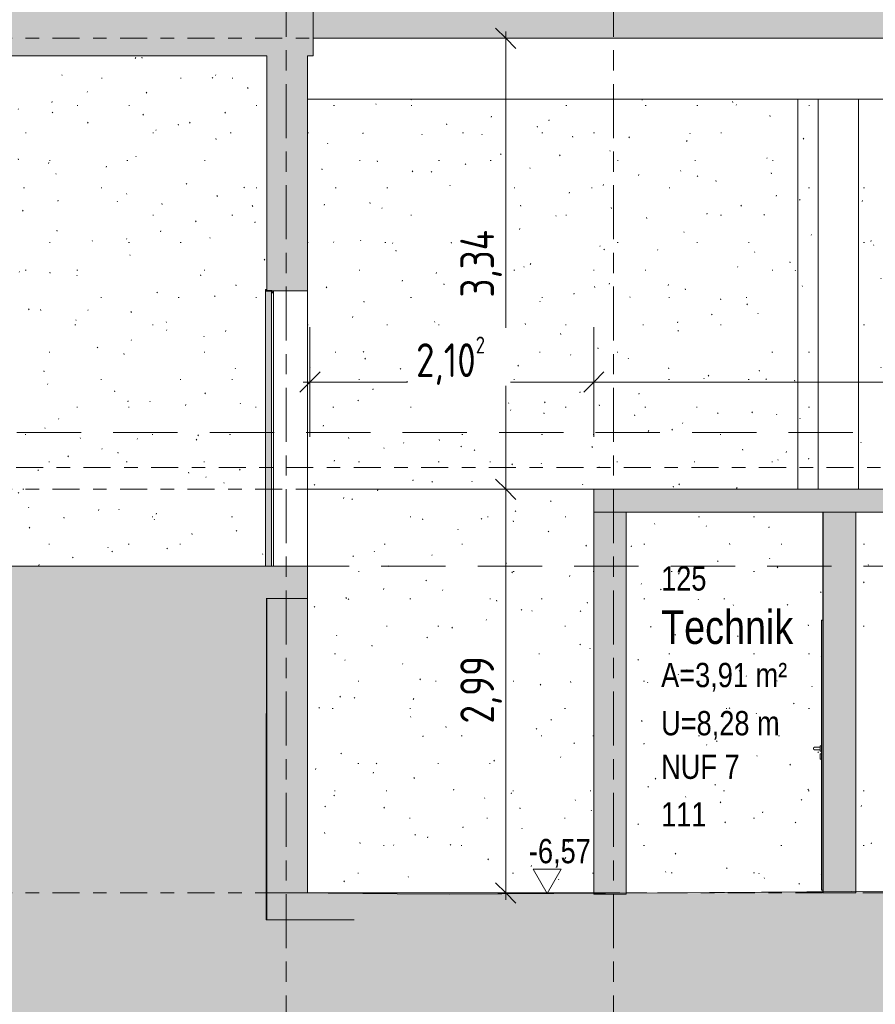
# Model space of a CAD drawing. Header units: metres. Extents: x -34 to 182, y -15 to 869.
# Tile 6 of 46: x -15.85 to -9.52, y -10.19 to -2.9. Entities that reach past the tile are written whole.
import ezdxf

# ---------------------------------------------------------------- set-up
doc = ezdxf.new("R2010")
doc.units = ezdxf.units.M
for name, pattern in [('_Ebene_', [0.4, 0.2, -0.1, 0, -0.1]), ('_Rasterlinie_', [0.75, 0.4, -0.1, 0.15, -0.1]), ('Abgebrochen', [0.714375, 0.47625, -0.238125])]:
    doc.linetypes.add(name, pattern=pattern)
for name, color, linetype, lineweight in [('A_Bem', 7, 'Continuous', 5), ('A_Bem-100', 7, 'Continuous', 5), ('A_Detailelemente', 7, 'Continuous', 9), ('A_Ebenen', 130, 'Continuous', 5), ('A_Geschossdecken', 7, 'Continuous', 5), ('A_Geschossdecken_Schraffur', 7, 'Continuous', 5), ('A_Hoehenkoten', 124, 'Continuous', 5), ('A_Linien_Raumtrennung', 7, 'Continuous', 5), ('A_Raster', 128, 'Continuous', 5), ('A_Raum-Txt', 16, 'Continuous', 5), ('A_Skelettbau_Tragwerk Stahlbeton', 142, 'Continuous', 5), ('A_Tragwerksstützen', 7, 'Continuous', 5), ('A_Tuer', 128, 'Continuous', 5), ('A_Türen_Element', 128, 'Continuous', 5), ('A_Türen_Rahmen', 128, 'Continuous', 5), ('A_Wand', 244, 'Continuous', 5), ('A_Wand_Schraff', 1, 'Continuous', 5), ('A_Wände_Oberflächenschraffur', 244, 'Continuous', 5)]:
    doc.layers.add(name, color=color, linetype=linetype, lineweight=lineweight)
doc.styles.add('Arial', font='arial.ttf', dxfattribs={"width": 0.8, "height": 0.18})
doc.styles.add('Arial_B', font='txt', dxfattribs={"width": 0.8, "height": 0.25})
doc.styles.add('ISOCPEUR_1', font='isocpeur.ttf', dxfattribs={"width": 0.8, "height": 0.25})
doc.dimstyles.new('BLB-Standard_2_5_Aussen_maskiert', dxfattribs={"dimscale": 0.3048, "dimtxt": 0.248995, "dimasz": 0.492126, "dimexe": 1.32874, "dimexo": 0.0625, "dimgap": 0.032808, "dimtad": 1, "dimrnd": 0.001, "dimzin": 0, "dimdsep": 46, "dimtxsty": 'ISOCPEUR_1', "dimblk1": 'OBLIQUE', "dimblk2": 'OBLIQUE', "dimsah": 1, "dimcen": 0.09, "dimdle": 0.164042, "dimazin": 0, "dimtfac": 1, "dimtdec": 4, "dimtix": 1, "dimtmove": 0, "dimatfit": 3, "dimfxl": 1.32874, "dimfxlon": 1, "dimtvp": 1, "dimtfill": 1, "dimtolj": 1, "dimtzin": 0, "dimarcsym": 2})
pattern_1 = [(0, (15.384, 18.796), (0.765, 0.203), [0.006, -0.567, 0.006, -0.567, -3.059]), (0, (15.384, 18.796), (0.765, 0.203), [-1.147, 0.006, -1.141, 0.006, -0.567, -1.338]), (0, (15.384, 18.796), (0.765, 0.203), [-2.868, 0.006, -0.376, 0.006, -0.95]), (118.513, (15.671, 18.897), (-0.5480598, 0.6024512), [0.007, -0.594, 0.007, -0.594, -3.204]), (118.513, (15.671, 18.897), (-0.5480598, 0.6024512), [-1.202, 0.007, -1.195, 0.007, -0.594, -1.402]), (118.513, (15.671, 18.897), (-0.5480598, 0.6024512), [-3.004, 0.007, -0.394, 0.007, -0.995]), (241.487, (15.767, 19.304), (-0.21666794, -0.80524034), [0.007, -0.594, 0.007, -0.594, -3.204]), (241.487, (15.767, 19.304), (-0.21666794, -0.80524034), [-1.202, 0.007, -1.195, 0.007, -0.594, -1.402]), (241.487, (15.767, 19.304), (-0.21666794, -0.80524034), [-3.004, 0.007, -0.394, 0.007, -0.995])]
pattern_2 = [(0, (-14.021, 18.796), (0.001, 0.203), [0, -0.001, 0, -0.001, -0.003]), (0, (-14.021, 18.796), (0.001, 0.203), [-0.001, 0, -0.001, 0, -0.001, -0.001]), (0, (-14.021, 18.796), (0.001, 0.203), [-0.003, 0, 0, 0, -0.001]), (90.03399999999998, (-14.02, 18.897), (-0.0003572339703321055, 0.6019998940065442), [0.005999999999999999, -0.5219999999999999, 0.005999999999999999, -0.5219999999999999, -2.816]), (90.03399999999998, (-14.02, 18.897), (-0.0003572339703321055, 0.6019998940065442), [-1.056, 0.005999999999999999, -1.05, 0.005999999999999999, -0.5219999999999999, -1.232]), (90.03399999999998, (-14.02, 18.897), (-0.0003572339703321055, 0.6019998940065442), [-2.64, 0.005999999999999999, -0.346, 0.005999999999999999, -0.874]), (269.966, (-14.02, 19.304), (-0.0004782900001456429, -0.805999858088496), [0.005999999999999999, -0.5219999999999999, 0.005999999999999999, -0.5219999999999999, -2.816]), (269.966, (-14.02, 19.304), (-0.0004782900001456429, -0.805999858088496), [-1.056, 0.005999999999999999, -1.05, 0.005999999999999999, -0.5219999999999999, -1.232]), (269.966, (-14.02, 19.304), (-0.0004782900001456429, -0.805999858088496), [-2.64, 0.005999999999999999, -0.346, 0.005999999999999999, -0.874])]
pattern_3 = [(0, (20.687, 18.796), (0.813, 0.203), [0.007, -0.603, 0.007, -0.603, -3.251]), (0, (20.687, 18.796), (0.813, 0.203), [-1.219, 0.007, -1.212, 0.007, -0.603, -1.422]), (0, (20.687, 18.796), (0.813, 0.203), [-3.048, 0.007, -0.4, 0.007, -1.009]), (120, (20.991, 18.897), (-0.5823032, 0.6025787), [0.007, -0.603, 0.007, -0.603, -3.251]), (120, (20.991, 18.897), (-0.5823032, 0.6025787), [-1.219, 0.007, -1.212, 0.007, -0.603, -1.422]), (120, (20.991, 18.897), (-0.5823032, 0.6025787), [-3.048, 0.007, -0.4, 0.007, -1.009]), (240, (21.093, 19.304), (-0.2306968, -0.8055787), [0.007, -0.603, 0.007, -0.603, -3.251]), (240, (21.093, 19.304), (-0.2306968, -0.8055787), [-1.219, 0.007, -1.212, 0.007, -0.603, -1.422]), (240, (21.093, 19.304), (-0.2306968, -0.8055787), [-3.048, 0.007, -0.4, 0.007, -1.009])]

# ---------------------------------------------------------------- blocks, each defined once
blk = doc.blocks.new('TU DF 1 - Stahl-Eckzarge flächenbündig - DL - 940 x 1980-8580527-E')
at = {"layer": 'A_Tuer', "color": 250, "lineweight": 9}
for p, q in [((-9.9639, -8.2851), (-9.964, -8.2851)), ((-9.9639, -8.2851), (-9.964, -8.2851)), ((-9.964, -8.3051), (-9.9639, -8.3051)), ((-9.964, -8.3051), (-9.9639, -8.3051)), ((-9.9239, -8.2851), (-9.9639, -8.2851)), ((-9.9239, -8.2851), (-9.9639, -8.2851)), ((-9.9639, -8.3051), (-9.9239, -8.3051)), ((-9.9639, -8.3051), (-9.9239, -8.3051)), ((-9.9139, -8.2751), (-9.9239, -8.2751)), ((-9.9239, -8.3151), (-9.9139, -8.3151)), ((-9.9139, -8.3351), (-9.9239, -8.3351)), ((-9.9239, -8.3751), (-9.9139, -8.3751))]:
    blk.add_line(p, q, dxfattribs=at)
for centre, start_param, end_param in [((-9.9239, -8.2951), 4.712389, 6.283185), ((-9.9239, -8.2951), 3.141593, 4.712389), ((-9.9139, -8.2951), 4.712389, 6.283185), ((-9.9139, -8.2951), 3.141593, 4.712389), ((-9.9239, -8.3551), 4.712389, 6.283185), ((-9.9239, -8.3551), 3.141593, 4.712389), ((-9.9139, -8.3551), 4.712389, 6.283185), ((-9.9139, -8.3551), 3.141593, 4.712389)]:
    blk.add_ellipse(centre, major_axis=(0, 0.02), ratio=0.001352, start_param=start_param, end_param=end_param, dxfattribs=at)
for points, knots in [([(-9.9639, -8.2851), (-9.9641, -8.2851), (-9.9645, -8.2851), (-9.9652, -8.2852), (-9.9658, -8.2853), (-9.9665, -8.2854), (-9.9671, -8.2856), (-9.9677, -8.2859), (-9.9683, -8.2861), (-9.9689, -8.2864), (-9.9694, -8.2868), (-9.9701, -8.2873), (-9.9708, -8.2879), (-9.9714, -8.2885), (-9.9719, -8.2892), (-9.9725, -8.2901), (-9.9731, -8.2913), (-9.9737, -8.2929), (-9.9739, -8.2942), (-9.9739, -8.2951)], [0.5, 0.5, 0.5, 0.5, 0.5208333, 0.5416667, 0.5625, 0.5833333, 0.6041667, 0.625, 0.6458333, 0.6666667, 0.6875, 0.7083333, 0.75, 0.7708333, 0.7916667, 0.8333333, 0.875, 0.9166667, 1, 1, 1, 1]), ([(-9.9639, -8.2851), (-9.9641, -8.2851), (-9.9645, -8.2851), (-9.9652, -8.2852), (-9.9658, -8.2853), (-9.9665, -8.2854), (-9.9671, -8.2856), (-9.9677, -8.2859), (-9.9683, -8.2861), (-9.9689, -8.2864), (-9.9694, -8.2868), (-9.9701, -8.2873), (-9.9708, -8.2879), (-9.9714, -8.2885), (-9.9719, -8.2892), (-9.9725, -8.2901), (-9.9731, -8.2913), (-9.9737, -8.2929), (-9.9739, -8.2942), (-9.9739, -8.2951)], [0.5, 0.5, 0.5, 0.5, 0.5208333, 0.5416667, 0.5625, 0.5833333, 0.6041667, 0.625, 0.6458333, 0.6666667, 0.6875, 0.7083333, 0.75, 0.7708333, 0.7916667, 0.8333333, 0.875, 0.9166667, 1, 1, 1, 1]), ([(-9.9739, -8.2951), (-9.9739, -8.296), (-9.9737, -8.2973), (-9.9731, -8.2989), (-9.9725, -8.3001), (-9.9719, -8.301), (-9.9714, -8.3017), (-9.9708, -8.3023), (-9.97, -8.3031), (-9.9691, -8.3037), (-9.9683, -8.3041), (-9.9677, -8.3043), (-9.9671, -8.3046), (-9.9665, -8.3048), (-9.9658, -8.3049), (-9.9652, -8.305), (-9.9645, -8.3051), (-9.9641, -8.3051), (-9.9639, -8.3051)], [0, 0, 0, 0, 0.0833333, 0.125, 0.1666667, 0.2083333, 0.2291667, 0.25, 0.2916667, 0.3333333, 0.3541667, 0.375, 0.3958333, 0.4166667, 0.4375, 0.4583333, 0.4791667, 0.5, 0.5, 0.5, 0.5]), ([(-9.9739, -8.2951), (-9.9739, -8.296), (-9.9737, -8.2973), (-9.9731, -8.2989), (-9.9725, -8.3001), (-9.9719, -8.301), (-9.9714, -8.3017), (-9.9708, -8.3023), (-9.97, -8.3031), (-9.9691, -8.3037), (-9.9683, -8.3041), (-9.9677, -8.3043), (-9.9671, -8.3046), (-9.9665, -8.3048), (-9.9658, -8.3049), (-9.9652, -8.305), (-9.9645, -8.3051), (-9.9641, -8.3051), (-9.9639, -8.3051)], [0, 0, 0, 0, 0.0833333, 0.125, 0.1666667, 0.2083333, 0.2291667, 0.25, 0.2916667, 0.3333333, 0.3541667, 0.375, 0.3958333, 0.4166667, 0.4375, 0.4583333, 0.4791667, 0.5, 0.5, 0.5, 0.5])]:
    blk.add_open_spline(points, degree=3, knots=knots, dxfattribs=at)
at = {"layer": 'A_Türen_Element', "color": 250, "lineweight": 9}
for p, q in [((-9.9138, -7.3541), (-9.9151, -7.3541)), ((-9.9151, -7.3541), (-9.9151, -8.2751)), ((-9.9151, -8.315), (-9.9151, -8.3351)), ((-9.9151, -8.375), (-9.9151, -9.3451)), ((-9.9138, -9.3451), (-9.9151, -9.3451))]:
    blk.add_line(p, q, dxfattribs=at)
at = {"layer": 'A_Türen_Rahmen', "color": 250, "lineweight": 9}
for p, q in [((-9.9138, -7.3451), (-9.9151, -7.3451)), ((-9.9151, -7.3451), (-9.9151, -7.3501)), ((-9.9151, -7.3541), (-9.9151, -7.3501)), ((-9.9151, -7.3501), (-9.9138, -7.3501)), ((-9.9038, -7.3451), (-9.9138, -7.3451)), ((-9.9138, -7.3451), (-9.9138, -9.3451)), ((-9.9038, -7.3451), (-9.9038, -9.3451)), ((-9.9151, -9.3451), (-9.9151, -9.3451)), ((-9.9038, -9.3451), (-9.9138, -9.3451)), ((-9.9138, -9.3451), (-9.9138, -9.3451))]:
    blk.add_line(p, q, dxfattribs=at)
blk = doc.blocks.new('TU DF 2 - Stahl-Eckzarge flächenbündig - DL - 1200 x 2001-8070514-E')
at = {"layer": 'A_Tuer', "lineweight": 9}
for points in [[(-13.9709, -4.9201), (-13.9709, -4.9051), (-13.9809, -4.9051), (-13.9809, -4.9071), (-13.9729, -4.9071), (-13.9729, -4.9181), (-13.9839, -4.9181), (-13.9839, -4.9031), (-14.0289, -4.9031), (-14.0289, -4.8971), (-14.0209, -4.8971), (-14.0209, -4.8951), (-14.0309, -4.8951), (-14.0309, -4.9051), (-13.9859, -4.9051), (-13.9859, -4.9201)], [(-13.9859, -6.9451), (-13.9859, -4.9091), (-14.0309, -4.9091), (-14.0309, -6.9451)]]:
    blk.add_hatch(color=253, dxfattribs=at).paths.add_polyline_path(points, flags=0)
at = {"layer": 'A_Türen_Element', "color": 250, "lineweight": 9}
for p, q in [((-14.0309, -4.9091), (-14.031, -4.9091)), ((-14.031, -6.9451), (-14.031, -4.9091)), ((-13.9859, -4.9091), (-14.0309, -4.9091)), ((-14.0309, -4.9091), (-14.0309, -6.9451)), ((-13.9859, -6.9451), (-13.9859, -4.9091)), ((-14.0309, -6.9451), (-13.9859, -6.9451))]:
    blk.add_line(p, q, dxfattribs=at)
at = {"layer": 'A_Türen_Rahmen', "color": 250, "lineweight": 9}
for p, q in [((-14.0309, -4.8951), (-14.031, -4.8951)), ((-14.031, -4.8951), (-14.031, -4.9051)), ((-14.031, -4.9051), (-14.0309, -4.9051)), ((-14.031, -4.9091), (-14.031, -4.9051)), ((-14.0209, -4.8951), (-14.0309, -4.8951)), ((-14.0309, -4.8951), (-14.0309, -4.9051)), ((-14.0309, -4.9051), (-13.9859, -4.9051)), ((-14.0289, -4.9031), (-14.0289, -4.8971)), ((-14.0289, -4.8971), (-14.0209, -4.8971)), ((-13.9839, -4.9031), (-14.0289, -4.9031)), ((-14.021, -4.8971), (-14.021, -4.9031)), ((-14.0209, -4.8971), (-14.0209, -4.8951)), ((-13.986, -4.9051), (-13.986, -4.9091)), ((-13.9859, -4.9051), (-13.9859, -4.9201)), ((-13.9859, -4.9201), (-13.9709, -4.9201)), ((-13.9839, -4.9181), (-13.9839, -4.9031)), ((-13.9729, -4.9181), (-13.9839, -4.9181)), ((-13.981, -4.9051), (-13.981, -4.9071)), ((-13.981, -4.9181), (-13.981, -4.9071)), ((-13.981, -4.9071), (-13.9809, -4.9071)), ((-13.9709, -4.9051), (-13.9809, -4.9051)), ((-13.9809, -4.9051), (-13.9809, -4.9071)), ((-13.9809, -4.9071), (-13.9729, -4.9071)), ((-13.973, -4.9071), (-13.973, -4.9181)), ((-13.9729, -4.9071), (-13.9729, -4.9181)), ((-13.971, -4.9201), (-13.971, -6.9451)), ((-13.9709, -4.9201), (-13.9709, -4.9051))]:
    blk.add_line(p, q, dxfattribs=at)
blk = doc.blocks.new('DIMBLOCK77-E')
at = {"layer": 'A_Bem-100', "lineweight": 9}
for p, q in [((-12.2522, -3.0351), (-12.3272, -2.9601)), ((-12.2522, -3.0351), (-12.1772, -3.1101)), ((-12.2522, -6.3751), (-12.3272, -6.3001)), ((-12.2522, -6.3751), (-12.1772, -6.4501))]:
    blk.add_line(p, q, dxfattribs=at)
at = {"layer": 'A_Bem-100'}
for p, q in [((-12.2522, -2.9851), (-12.2522, -6.3751)), ((-11.8472, -3.0351), (-12.6572, -3.0351)), ((-12.2522, -3.0351), (-11.8472, -3.0351)), ((-11.8472, -6.3751), (-12.6572, -6.3751)), ((-12.2522, -6.3751), (-11.8472, -6.3751))]:
    blk.add_line(p, q, dxfattribs=at)
at = {"layer": 'A_Bem-100', "color": 0, "insert": (-12.5888, -4.9553), "char_height": 0.25, "width": 0.600537, "attachment_point": 1, "rotation": 90, "line_spacing_factor": 1.149209, "style": 'ISOCPEUR_1', "bg_fill": 3, "box_fill_scale": 1.25, "bg_fill_color": 256, "bg_fill_true_color": 13158600, "bg_fill_transparency": 0}
blk.add_mtext('3,34', dxfattribs=at)
blk = doc.blocks.new('_Oblique')
at = {"color": 0, "linetype": 'ByBlock', "lineweight": -2}
blk.add_line((-0.5, -0.5), (0.5, 0.5), dxfattribs=at)
blk = doc.blocks.new('DIMBLOCK78-E')
at = {"layer": 'A_Bem-100', "lineweight": 9}
for p, q in [((-12.2522, -6.3751), (-12.3272, -6.3001)), ((-12.2522, -6.3751), (-12.1772, -6.4501)), ((-12.2522, -9.3651), (-12.3272, -9.2901)), ((-12.2522, -9.3651), (-12.1772, -9.4401))]:
    blk.add_line(p, q, dxfattribs=at)
at = {"layer": 'A_Bem-100'}
for p, q in [((-11.8472, -6.3751), (-12.6572, -6.3751)), ((-12.2522, -6.3751), (-12.2522, -9.4151)), ((-12.2522, -6.3751), (-11.8472, -6.3751)), ((-11.8472, -9.3651), (-12.6572, -9.3651)), ((-12.2522, -9.3651), (-11.8472, -9.3651))]:
    blk.add_line(p, q, dxfattribs=at)
at = {"layer": 'A_Bem-100', "color": 0, "insert": (-12.5888, -8.1104), "char_height": 0.25, "width": 0.576635, "attachment_point": 1, "rotation": 90, "line_spacing_factor": 1.149209, "style": 'ISOCPEUR_1', "bg_fill": 3, "box_fill_scale": 1.25, "bg_fill_color": 256, "bg_fill_true_color": 13158600, "bg_fill_transparency": 0}
blk.add_mtext('2,99', dxfattribs=at)
blk = doc.blocks.new('Höhenkoten - leer-6237472-E')
at = {"layer": 'A_Hoehenkoten'}
for p, q in [((-24.7743, -6.7651), (-24.9821, -6.7651)), ((-24.8782, -6.9451), (-24.9821, -6.7651)), ((-24.8782, -6.9451), (-24.7743, -6.7651))]:
    blk.add_line(p, q, dxfattribs=at)
blk = doc.blocks.new('DIMBLOCK79-E')
at = {"layer": 'A_Bem-100'}
for p, q in [((-13.7024, -5.986), (-13.7024, -5.176)), ((-11.6005, -5.986), (-11.6005, -5.176)), ((-13.7524, -5.581), (-11.6005, -5.581)), ((-13.7024, -5.581), (-13.7024, -5.986)), ((-11.6005, -5.581), (-11.6005, -5.986))]:
    blk.add_line(p, q, dxfattribs=at)
at = {"layer": 'A_Bem-100', "lineweight": 9}
for p, q in [((-13.7024, -5.581), (-13.6274, -5.506)), ((-11.6005, -5.581), (-11.5255, -5.506)), ((-13.7024, -5.581), (-13.7774, -5.656)), ((-11.6005, -5.581), (-11.6755, -5.656))]:
    blk.add_line(p, q, dxfattribs=at)
at = {"layer": 'A_Bem-100', "color": 0, "insert": (-12.9166, -5.2444), "char_height": 0.25, "width": 0.63639, "attachment_point": 1, "line_spacing_factor": 1.149209, "style": 'ISOCPEUR_1', "bg_fill": 3, "box_fill_scale": 1.25, "bg_fill_color": 256, "bg_fill_true_color": 13158600, "bg_fill_transparency": 0}
blk.add_mtext('2,10\\A2\\H0.5x;\\S2^  ;\\H2x;', dxfattribs=at)
blk = doc.blocks.new('DIMBLOCK80-E')
at = {"layer": 'A_Bem-100'}
for p, q in [((-11.6005, -5.986), (-11.6005, -5.176)), ((-3.0905, -5.986), (-3.0905, -5.176)), ((-11.6005, -5.581), (-3.0905, -5.581)), ((-11.6005, -5.581), (-11.6005, -5.986)), ((-3.0905, -5.581), (-3.0905, -5.986))]:
    blk.add_line(p, q, dxfattribs=at)
at = {"layer": 'A_Bem-100', "lineweight": 9}
for p, q in [((-11.6005, -5.581), (-11.5255, -5.506)), ((-3.0905, -5.581), (-3.0155, -5.506)), ((-11.6005, -5.581), (-11.6755, -5.656)), ((-3.0905, -5.581), (-3.1655, -5.656))]:
    blk.add_line(p, q, dxfattribs=at)
at = {"layer": 'A_Bem-100', "color": 0, "insert": (-7.5659, -5.2444), "char_height": 0.25, "width": 0.528831, "attachment_point": 1, "line_spacing_factor": 1.149209, "style": 'ISOCPEUR_1', "bg_fill": 3, "box_fill_scale": 1.25, "bg_fill_color": 256, "bg_fill_true_color": 13158600, "bg_fill_transparency": 0}
blk.add_mtext('8,51', dxfattribs=at)

msp = doc.modelspace()

# ---------------------------------------------------------------- hatches: boundary and pattern name
at = {"layer": 'A_Detailelemente'}
msp.add_hatch(color=254, dxfattribs=at).paths.add_polyline_path([(-28.9424, -15.3838), (26.0353, -15.3838), (26.0353, -4.2673), (25.1763, -4.2666), (24.1185, -4.2651), (22.4528, -4.2651), (22.4528, -9.5651), (22.8028, -9.5651), (22.8028, -10.0651), (21.8128, -10.0651), (21.8128, -9.5651), (16.706, -9.5651), (16.706, -10.0651), (15.696, -10.0651), (15.696, -9.5651), (-0.361, -9.5651), (-0.361, -10.0651), (-1.361, -10.0651), (-1.361, -9.5651), (-13.375, -9.5651), (-13.375, -10.0651), (-14.3709, -10.0651), (-14.3709, -9.5651), (-14.026, -9.5651), (-14.026, -7.1851), (-19.8818, -7.1851), (-19.8818, -9.5451), (-19.5319, -9.5451), (-19.5319, -10.0451), (-20.4618, -10.0451), (-20.4618, -9.5451), (-22.7623, -9.5451), (-22.7623, -10.0451), (-23.7623, -10.0451), (-23.7623, -9.5451), (-23.4123, -9.5451), (-23.4123, -7.1851), (-24.5344, -7.1851), (-24.5344, -8.0351), (-26.6944, -8.0351), (-26.6944, -9.3651), (-28.9424, -9.3651), (-28.9424, -14.9589)], flags=0)
at = {"layer": 'A_Geschossdecken_Schraffur', "lineweight": 9}
for points in [[(-13.6783, -3.1651), (-13.6783, -2.8151), (-26.1321, -2.8151), (-26.1321, -3.1651), (-13.7209, -3.1651)], [(-13.6783, -3.0351), (-1.0002, -3.0351), (-1.0002, -2.7951), (-13.6783, -2.7951), (-13.6783, -2.8151)], [(-4.8897, -6.5451), (-3.0905, -6.5451), (-3.0905, -6.3751), (-11.6005, -6.3751), (-11.6005, -6.5451), (-6.6077, -6.5451)], [(-7.0372, -9.5651), (-1.0001, -9.5651), (-1.0001, -9.3651), (-2.0541, -9.3506), (-3.6881, -9.3651), (-5.9919, -9.3568), (-7.1287, -9.3451), (-8.3731, -9.3451), (-12.6674, -9.3751), (-13.375, -9.3687), (-13.8221, -9.3651), (-14.0208, -9.3651), (-14.0208, -9.5651), (-7.4667, -9.5651)]]:
    msp.add_hatch(color=253, dxfattribs=at).paths.add_polyline_path(points, flags=0)
h = msp.add_hatch(color=253, dxfattribs=at)
h.paths.add_polyline_path([(-19.5319, -7.1851), (-13.7209, -7.1851), (-13.7209, -6.9451), (-20.1118, -6.9451), (-20.1118, -7.1851), (-19.8818, -7.1851)], flags=0)
h.paths.add_polyline_path([(-26.6933, -7.1851), (-23.1123, -7.1851), (-23.1123, -6.9451), (-26.6933, -6.9451)], flags=0)
h = msp.add_hatch(color=253, dxfattribs=at)
h.paths.add_polyline_path([(-13.375, -10.0651), (-13.375, -9.5651), (-14.3709, -9.5651), (-14.3709, -10.0651)], flags=0)
h.paths.add_polyline_path([(16.706, -10.0651), (16.706, -9.5651), (15.696, -9.5651), (15.696, -10.0651)], flags=0)
h.paths.add_polyline_path([(-1.361, -10.0651), (-0.361, -10.0651), (-0.361, -9.5651), (-1.361, -9.5651), (-1.361, -9.768)], flags=0)
h.paths.add_polyline_path([(21.8128, -10.0651), (22.8028, -10.0651), (22.8028, -9.5651), (21.8128, -9.5651), (21.8128, -9.768)], flags=0)
at = {"layer": 'A_Wand_Schraff', "lineweight": 9}
for points in [[(-13.7209, -4.9051), (-13.7209, -3.1651), (-14.0209, -3.1651), (-14.0209, -4.9051)], [(-11.3605, -9.3751), (-11.3605, -6.5451), (-11.6005, -6.5451), (-11.6005, -9.3751)], [(-9.9018, -9.3651), (-9.6618, -9.3651), (-9.6618, -6.5451), (-9.9018, -6.5451), (-9.9018, -9.0661)], [(-13.7209, -9.3651), (-13.7209, -7.1851), (-14.0209, -7.1851), (-14.0209, -9.3651)]]:
    msp.add_hatch(color=253, dxfattribs=at).paths.add_polyline_path(points, flags=0)
at = {"layer": 'A_Wände_Oberflächenschraffur'}
h = msp.add_hatch(dxfattribs=at)
h.set_pattern_fill('FP_6', style=0, pattern_type=2)
h.set_pattern_definition(pattern_1)
h.paths.add_polyline_path([(-25.5709, -6.9451), (-20.113, -6.9451), (-20.113, -3.1651), (-25.5709, -3.1651), (-25.5709, -4.1523)], flags=0)
h.paths.add_polyline_path([(-15.198, -6.9451), (-14.031, -6.9451), (-14.0309, -4.8951), (-14.0252, -4.8951), (-14.0252, -3.1651), (-19.8823, -3.1651), (-19.8823, -4.8951), (-19.8723, -4.8951), (-19.8723, -6.9451), (-18.6341, -6.9451)], flags=0)
h.paths.add_polyline_path([(-19.8744, -4.9031), (-19.8743, -4.9031), (-19.8744, -4.9031)], flags=0)
h = msp.add_hatch(dxfattribs=at)
h.set_pattern_fill('FP_7', style=0, pattern_type=2)
h.set_pattern_definition(pattern_2)
h.paths.add_polyline_path([(-14.0252, -4.8951), (-14.0209, -4.8951), (-14.0209, -3.1651), (-14.0252, -3.1651), (-14.0252, -4.1523)], flags=0)
h = msp.add_hatch(dxfattribs=at)
h.set_pattern_fill('FP_6', style=0, pattern_type=2)
h.set_pattern_definition(pattern_1)
h.paths.add_polyline_path([(-13.0565, -9.3651), (-11.6005, -9.3651), (-11.6005, -3.4851), (-13.7209, -3.4851), (-13.7209, -9.3651)], flags=0)
h = msp.add_hatch(dxfattribs=at)
h.set_pattern_fill('FP_6', style=0, pattern_type=2)
h.set_pattern_definition(pattern_1)
h.paths.add_polyline_path([(-10.0889, -6.3751), (-10.0889, -3.4851), (-11.6005, -3.4851), (-11.6005, -6.3751)], flags=0)
h = msp.add_hatch(dxfattribs=at)
h.set_pattern_fill('FP_1', style=0, pattern_type=2)
h.set_pattern_definition(pattern_3)
h.paths.add_polyline_path([(-9.9403, -6.3751), (-9.9403, -3.4851), (-10.0889, -3.4851), (-10.0889, -6.3751)], flags=0)
h.paths.add_polyline_path([(-9.6403, -6.3751), (-5.4131, -6.3751), (-5.4131, -3.4851), (-9.6403, -3.4851), (-9.6403, -6.3246)], flags=0)
h = msp.add_hatch(dxfattribs=at)
h.set_pattern_fill('FP_1', style=0, pattern_type=2)
h.set_pattern_definition(pattern_3)
h.paths.add_polyline_path([(-9.9239, -8.3022), (-9.9239, -8.3051), (-9.9665, -8.3048), (-9.9709, -8.3022), (-9.9735, -8.2977), (-9.9735, -8.2925), (-9.9709, -8.288), (-9.9665, -8.2854), (-9.9639, -8.2851), (-9.9239, -8.2854), (-9.9239, -8.3022)], flags=0)
h.paths.add_polyline_path([(-11.2379, -9.3651), (-9.9053, -9.3558), (-9.9053, -9.3451), (-9.9151, -9.3451), (-9.9151, -8.3751), (-9.9239, -8.3744), (-9.9238, -8.3351), (-9.9151, -8.3351), (-9.9151, -8.3151), (-9.9239, -8.3144), (-9.9239, -8.2751), (-9.9151, -8.2751), (-9.9151, -7.3451), (-9.9053, -7.3451), (-9.9053, -6.5451), (-11.3605, -6.5451), (-11.3605, -9.3651)], flags=0)
h.paths.add_polyline_path([(-9.6618, -9.3541), (-9.1161, -9.3503), (-9.1161, -9.2551), (-7.7161, -9.2551), (-7.7161, -9.3451), (-7.5783, -9.3451), (-7.5783, -6.5451), (-9.6618, -6.5451), (-9.6618, -9.3468)], flags=0)
h.paths.add_polyline_path([(-6.2725, -9.3451), (-6.114, -9.3451), (-6.114, -6.5451), (-6.876, -6.5451), (-6.876, -6.9451), (-7.1024, -6.9451), (-7.1018, -8.2851), (-7.0929, -8.2854), (-7.0877, -8.288), (-7.0847, -8.2925), (-7.0847, -8.2977), (-7.0877, -8.3022), (-7.0929, -8.3048), (-7.1024, -8.3051), (-7.1024, -9.2451), (-6.876, -9.2451), (-6.876, -9.3451), (-6.6077, -9.3451)], flags=0)
h.paths.add_polyline_path([(-9.9239, -8.281), (-9.9239, -8.281), (-9.9239, -8.2778)], flags=0)
h = msp.add_hatch(dxfattribs=at)
h.set_pattern_fill('FP_8', style=0, pattern_type=2)
h.set_pattern_definition([(0, (-9.902, 18.796), (0.001, 0.203), [0, -0.001, 0, -0.001, -0.004]), (0, (-9.902, 18.796), (0.001, 0.203), [-0.002, 0, -0.002, 0, -0.001, -0.002]), (0, (-9.902, 18.796), (0.001, 0.203), [-0.004, 0, -0.001, 0, -0.001]), (90.04499999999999, (-9.901, 18.897), (-0.0004728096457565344, 0.6019998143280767), [0.006, -0.522, 0.006, -0.522, -2.816]), (90.04499999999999, (-9.901, 18.897), (-0.0004728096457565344, 0.6019998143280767), [-1.056, 0.006, -1.05, 0.006, -0.522, -1.232]), (90.04499999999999, (-9.901, 18.897), (-0.0004728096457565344, 0.6019998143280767), [-2.64, 0.006, -0.346, 0.006, -0.8740000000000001]), (269.955, (-9.901, 19.304), (-0.0006330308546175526, -0.8059997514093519), [0.006, -0.522, 0.006, -0.522, -2.816]), (269.955, (-9.901, 19.304), (-0.0006330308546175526, -0.8059997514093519), [-1.056, 0.006, -1.05, 0.006, -0.522, -1.232]), (269.955, (-9.901, 19.304), (-0.0006330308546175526, -0.8059997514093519), [-2.64, 0.006, -0.346, 0.006, -0.8740000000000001])])
h.paths.add_polyline_path([(-9.9018, -9.3558), (-9.9018, -6.5451), (-9.9053, -6.5451), (-9.9051, -7.3451), (-9.9038, -7.3451), (-9.9038, -9.3558), (-9.9018, -9.3558)], flags=0)
h.paths.add_polyline_path([(-9.9053, -9.3558), (-9.9051, -9.3558), (-9.9053, -9.3468)], flags=0)
h = msp.add_hatch(dxfattribs=at)
h.set_pattern_fill('FP_7', style=0, pattern_type=2)
h.set_pattern_definition(pattern_2)
h.paths.add_polyline_path([(-14.0209, -9.3651), (-14.0209, -7.1851), (-14.0248, -7.1851), (-14.0248, -9.3651)], flags=0)
h = msp.add_hatch(dxfattribs=at)
h.set_pattern_fill('FP_7', style=0, pattern_type=2)
h.set_pattern_definition(pattern_2)
h.paths.add_polyline_path([(-14.0255, -9.3651), (-14.0252, -9.3651), (-14.0256, -9.3651)], flags=0)

# ---------------------------------------------------------------- linework, layer by layer
at = {"layer": 'A_Ebenen', "color": 170, "linetype": '_Ebene_', "lineweight": 9}
for p, q in [((26.5924, -3.0351), (-30.8344, -3.0351)), ((25.3224, -6.2151), (-29.4728, -6.2151)), ((26.5924, -6.3751), (-30.8344, -6.3751)), ((26.5924, -9.3651), (-30.8344, -9.3651))]:
    msp.add_line(p, q, dxfattribs=at)
at = {"layer": 'A_Ebenen', "color": 31, "linetype": 'Abgebrochen'}
for p, q in [((25.3224, -5.9551), (-29.2764, -5.9551)), ((26.5924, -6.9451), (-30.8344, -6.9451))]:
    msp.add_line(p, q, dxfattribs=at)
at = {"layer": 'A_Geschossdecken', "color": 250, "lineweight": 9}
for p, q in [((-13.6783, -2.8151), (-13.6783, -3.1651)), ((-13.6783, -3.0351), (-1.0002, -3.0351)), ((-25.5709, -3.1651), (-14.0209, -3.1651)), ((-13.7209, -3.1651), (-13.6783, -3.1651)), ((-11.6005, -6.3751), (-11.6005, -6.5451)), ((-3.0905, -6.3751), (-11.6005, -6.3751)), ((-11.3605, -6.5451), (-3.3305, -6.5451)), ((-13.7209, -6.9451), (-20.1118, -6.9451)), ((-13.7209, -7.1851), (-13.7209, -6.9451)), ((-14.026, -7.1851), (-14.0209, -7.1851)), ((-14.0248, -7.1851), (-14.0248, -8.0351)), ((-14.0248, -8.0351), (-14.026, -8.0351)), ((-14.0256, -9.3651), (-14.0256, -9.5651)), ((-14.0208, -9.3651), (-14.0208, -9.5651)), ((-13.0565, -9.3713), (-13.8221, -9.3651)), ((-12.6674, -9.3751), (-13.0565, -9.3713)), ((-10.3593, -9.359), (-12.6674, -9.3751)), ((-11.6005, -9.3676), (-12.6674, -9.3751)), ((-9.9038, -9.3558), (-11.3605, -9.366)), ((-8.3731, -9.3451), (-10.3593, -9.359)), ((-9.1161, -9.3503), (-9.6618, -9.3541)), ((-13.375, -9.5651), (-14.026, -9.5651))]:
    msp.add_line(p, q, dxfattribs=at)
at = {"layer": 'A_Linien_Raumtrennung', "color": 250, "lineweight": 9}
msp.add_line((-13.721, -6.3751), (-11.6005, -6.3751), dxfattribs=at)
at = {"layer": 'A_Raster', "linetype": '_Rasterlinie_', "lineweight": 9}
for p, q in [((-13.8786, -12.7741), (-13.8786, 6.7822)), ((-11.4542, -12.7741), (-11.4542, 6.7822))]:
    msp.add_line(p, q, dxfattribs=at)
at = {"layer": 'A_Skelettbau_Tragwerk Stahlbeton', "color": 250, "lineweight": 9}
msp.add_line((-13.7209, -3.4851), (-4.8617, -3.4851), dxfattribs=at)
at = {"layer": 'A_Tragwerksstützen', "color": 250, "lineweight": 9}
for p, q in [((-9.9403, -3.4851), (-9.6403, -3.4851)), ((-9.9403, -6.3751), (-9.9403, -3.4851)), ((-9.6403, -6.3751), (-9.6403, -3.4851))]:
    msp.add_line(p, q, dxfattribs=at)
at = {"layer": 'A_Wand', "color": 250, "lineweight": 9}
for p, q in [((-14.0209, -3.1651), (-14.0209, -4.9051)), ((-13.7209, -4.9051), (-13.7209, -3.1651)), ((-10.0889, -3.4851), (-10.0889, -6.3751)), ((-14.021, -4.9091), (-14.021, -4.9051)), ((-14.0209, -4.9051), (-13.7209, -4.9051)), ((-13.721, -4.9051), (-13.721, -6.9451)), ((-11.6005, -6.5451), (-11.6005, -9.3751)), ((-11.3605, -6.5451), (-11.6005, -6.5451)), ((-11.3605, -9.3751), (-11.3605, -6.5451)), ((-9.9053, -7.3451), (-9.9053, -6.5451)), ((-9.9018, -6.5451), (-9.9018, -9.3651)), ((-9.6618, -9.3651), (-9.6618, -6.5451)), ((-13.7209, -7.1851), (-14.0209, -7.1851)), ((-14.0209, -7.1851), (-14.0209, -9.3651)), ((-13.7209, -9.3651), (-13.7209, -7.1851)), ((-9.9034, -8.6451), (-9.9034, -7.8951)), ((-9.9034, -7.8951), (-9.9023, -7.8951)), ((-9.9023, -7.8951), (-9.9023, -8.6451)), ((-14.0256, -9.3651), (-14.0256, -8.0351)), ((-9.9023, -8.6451), (-9.9034, -8.6451)), ((-14.0256, -9.3651), (-11.6005, -9.3651)), ((-11.6005, -9.3751), (-11.3605, -9.3751)), ((-11.3605, -9.3651), (-11.2379, -9.3651)), ((-9.9053, -9.3558), (-9.9053, -9.3451)), ((-9.9051, -9.3558), (-9.9051, -9.3451)), ((-9.9038, -9.3451), (-9.9038, -9.3558)), ((-9.9018, -9.3651), (-9.6618, -9.3651))]:
    msp.add_line(p, q, dxfattribs=at)

# ---------------------------------------------------------------- block references
at = {"layer": 'A_Tuer', "color": 250, "lineweight": 9}
for name in ['TU DF 2 - Stahl-Eckzarge flächenbündig - DL - 1200 x 2001-8070514-E', 'TU DF 1 - Stahl-Eckzarge flächenbündig - DL - 940 x 1980-8580527-E']:
    msp.add_blockref(name, (0, 0), dxfattribs=at)

# ---------------------------------------------------------------- texts
at = {"layer": 'A_Raum-Txt', "attachment_point": 1}
for s, insert, char_height, width, style in [('125', (-11.1023, -6.9458), 0.18, 0.40405, 'Arial'), ('Technik', (-11.1023, -7.2712), 0.25, 1.269873, 'Arial_B'), ('A=3,91 m²', (-11.1023, -7.661), 0.18, 1.109535, 'Arial'), ('U=8,28 m', (-11.1023, -8.0177), 0.18, 1.0454, 'Arial'), ('NUF 7', (-11.1023, -8.3403), 0.18, 0.692658, 'Arial'), ('111', (-11.1023, -8.693), 0.18, 0.40405, 'Arial')]:
    msp.add_mtext(s, dxfattribs=dict(at, insert=insert, char_height=char_height, width=width, style=style))

# ---------------------------------------------------------------- next in the draw order: dimensions: what is measured, and where the dimension line sits
at = {"layer": 'A_Bem'}
dim = msp.add_linear_dim(base=(-12.2522, -6.3751), p1=(-11.8472, -3.0351), p2=(-11.8472, -6.3751), angle=90, dimstyle='BLB-Standard_2_5_Aussen_maskiert', override={"dimpost": '<>', "dimfxl": 3.34}, dxfattribs=at)
dim.commit()
dim.dimension.update_dxf_attribs({"geometry": 'DIMBLOCK77-E', "text_midpoint": (-12.3872, -4.7051)})

# ---------------------------------------------------------------- next in the draw order: dimensions: what is measured, and where the dimension line sits
dim = msp.add_linear_dim(base=(-11.6005, -5.581), p1=(-13.7024, -5.986), p2=(-11.6005, -5.986), text='\\A1;2,10\\Q;{\\A1;{\\H0.5x;\\S2^ ;}}', dimstyle='BLB-Standard_2_5_Aussen_maskiert', override={"dimpost": '<>', "dimfxl": 2.101891}, dxfattribs=at)
dim.commit()
dim.dimension.update_dxf_attribs({"geometry": 'DIMBLOCK79-E', "text_midpoint": (-12.6515, -5.421)})
dim = msp.add_linear_dim(base=(-12.2522, -9.3651), p1=(-11.8472, -6.3751), p2=(-11.8472, -9.3651), angle=90, dimstyle='BLB-Standard_2_5_Aussen_maskiert', override={"dimpost": '<>', "dimfxl": 2.99}, dxfattribs=at)
dim.commit()
dim.dimension.update_dxf_attribs({"geometry": 'DIMBLOCK78-E', "text_midpoint": (-12.3872, -7.8701)})

# ---------------------------------------------------------------- next in the draw order: block references
at = {"layer": 'A_Hoehenkoten', "extrusion": (0, 0, -1)}
msp.add_blockref('Höhenkoten - leer-6237472-E', (36.825, -2.425), dxfattribs=at)

# ---------------------------------------------------------------- next in the draw order: texts
at = {"layer": 'A_Hoehenkoten', "insert": (-12.081, -8.9653), "char_height": 0.18, "width": 0.542095, "attachment_point": 1, "line_spacing_factor": 0.941778, "style": 'Arial'}
msp.add_mtext('-6,57', dxfattribs=at)

# ---------------------------------------------------------------- next in the draw order: dimensions: what is measured, and where the dimension line sits
at = {"layer": 'A_Bem'}
dim = msp.add_linear_dim(base=(-3.0905, -5.581), p1=(-11.6005, -5.986), p2=(-3.0905, -5.986), dimstyle='BLB-Standard_2_5_Aussen_maskiert', override={"dimpost": '<>', "dimfxl": 8.509992}, dxfattribs=at)
dim.commit()
dim.dimension.update_dxf_attribs({"geometry": 'DIMBLOCK80-E', "text_midpoint": (-7.3455, -5.446)})

doc.saveas('drawing.dxf')
